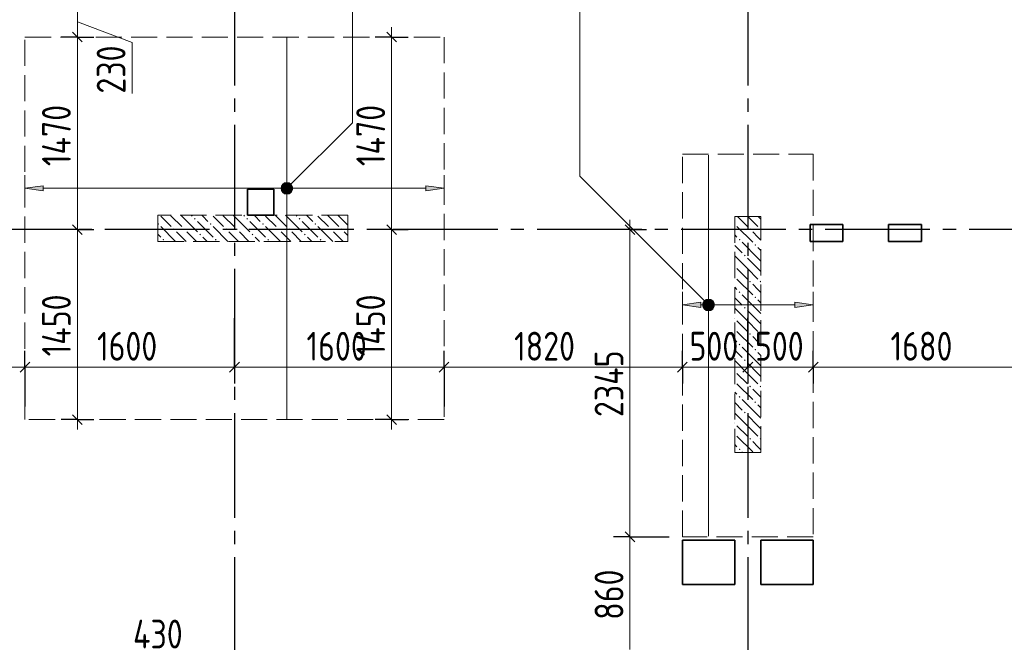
# Model space of a CAD drawing. Header units: millimetres. Extents: x 0 to 64958, y 0 to 42000.
# Tile 9 of 31: x 12159 to 19679, y 23950 to 28703. Entities that reach past the tile are written whole.
import ezdxf

# ---------------------------------------------------------------- set-up
doc = ezdxf.new("R2010")
doc.units = ezdxf.units.MM
doc.linetypes.add('______2', pattern=[270, 200, -70])
doc.linetypes.add('______5', pattern=[1100, 800, -100, 100, -100])
for name, color, linetype, lineweight in [('Standard', 7, 'Continuous', 25), ('ДОП Верх по У', 7, 'Continuous', 25), ('ЖБ Пилон', 180, 'Continuous', 25), ('Оси', 40, '______5', 18), ('Позиционная метка номер позиции', 7, 'Continuous', 13), ('Примечания', 7, 'Continuous', 25)]:
    doc.layers.add(name, color=color, linetype=linetype, lineweight=lineweight)
doc.layers.add('ЖБ Перекрытие верхний уровень', color=7, linetype='Continuous', lineweight=25, true_color=0xe0e0ff)
doc.styles.add('GOST 2.304-81', font='txt')

msp = doc.modelspace()

# ---------------------------------------------------------------- hatches: boundary and pattern name
at = {"layer": 'ДОП Верх по У', "linetype": 'Continuous', "lineweight": 13, "transparency": 33554687}
for points in [[(14167.7, 27434.1), (14181.2, 27383.1), (14181.2, 27447.6)], [(14181.2, 27447.6), (14200, 27377.8), (14200, 27452.8)], [(14181.2, 27447.6), (14181.2, 27383.1), (14200, 27377.8)], [(14200, 27452.8), (14200, 27377.8), (14218.7, 27383.1)], [(14200, 27452.8), (14218.7, 27383.1), (14218.7, 27447.6)], [(14218.7, 27447.6), (14218.7, 27383.1), (14232.2, 27396.6)], [(14218.7, 27447.6), (14232.2, 27396.6), (14232.2, 27434.1)], [(14167.7, 27396.6), (14167.7, 27434.1), (14162.5, 27415.3)], [(14167.7, 27434.1), (14167.7, 27396.6), (14181.2, 27383.1)], [(14232.2, 27434.1), (14232.2, 27396.6), (14237.5, 27415.3)], [(15260, 27395.3), (15400, 27415.3), (15260, 27435.3)], [(17387.7, 26506.6), (17387.7, 26544.1), (17382.5, 26525.3)], [(17387.7, 26544.1), (17401.2, 26493.1), (17401.2, 26557.6)], [(17387.7, 26544.1), (17387.7, 26506.6), (17401.2, 26493.1)], [(17401.2, 26557.6), (17420, 26487.8), (17420, 26562.8)], [(17401.2, 26557.6), (17401.2, 26493.1), (17420, 26487.8)], [(17420, 26562.8), (17420, 26487.8), (17438.7, 26493.1)], [(17420, 26562.8), (17438.7, 26493.1), (17438.7, 26557.6)], [(17438.7, 26557.6), (17438.7, 26493.1), (17452.2, 26506.6)], [(17438.7, 26557.6), (17452.2, 26506.6), (17452.2, 26544.1)], [(17452.2, 26544.1), (17452.2, 26506.6), (17457.5, 26525.3)], [(18080, 26505.3), (18220, 26525.3), (18080, 26545.3)]]:
    msp.add_hatch(color=7, dxfattribs=at).paths.add_polyline_path(points)
for points in [[(12340, 27395.3), (12200, 27415.3), (12340, 27435.3)], [(17360, 26505.3), (17220, 26525.3), (17360, 26545.3)]]:
    msp.add_hatch(color=7, dxfattribs=at).paths.add_polyline_path(points, flags=16)
at = {"layer": 'ЖБ Пилон', "linetype": 'Continuous', "lineweight": 18, "transparency": 33554687}
for points in [[(13215, 27147.7), (13216.9, 27149.6), (13223.4, 27143.1), (13216.9, 27136.6), (13215, 27138.6)], [(13490.5, 27183.1), (13497, 27189.6), (13503.4, 27183.1), (13497, 27176.6)], [(13610.5, 27143.1), (13616.9, 27149.6), (13623.4, 27143.1), (13616.9, 27136.6)], [(13890.5, 27183.1), (13897, 27189.6), (13903.4, 27183.1), (13897, 27176.6)], [(14010.5, 27143.1), (14016.9, 27149.6), (14023.4, 27143.1), (14016.9, 27136.6)], [(14290.5, 27183.1), (14297, 27189.6), (14303.4, 27183.1), (14297, 27176.6)], [(14410.5, 27143.1), (14416.9, 27149.6), (14423.4, 27143.1), (14416.9, 27136.6)], [(17620, 27146.6), (17623.4, 27143.1), (17620, 27139.7)], [(13330.5, 27103.1), (13337, 27109.6), (13343.5, 27103.1), (13337, 27096.6)], [(13410.5, 27103.1), (13416.9, 27109.6), (13423.4, 27103.1), (13416.9, 27096.6)], [(13530.5, 27063.1), (13537, 27069.6), (13543.5, 27063.1), (13537, 27056.6)], [(13730.5, 27103.1), (13737, 27109.6), (13743.5, 27103.1), (13737, 27096.6)], [(13810.5, 27103.1), (13816.9, 27109.6), (13823.4, 27103.1), (13816.9, 27096.6)], [(13930.5, 27063.1), (13937, 27069.6), (13943.5, 27063.1), (13937, 27056.6)], [(14130.5, 27103.1), (14137, 27109.6), (14143.5, 27103.1), (14137, 27096.6)], [(14210.5, 27103.1), (14216.9, 27109.6), (14223.4, 27103.1), (14216.9, 27096.6)], [(14330.5, 27063.1), (14337, 27069.6), (14343.5, 27063.1), (14337, 27056.6)], [(14530.5, 27103.1), (14537, 27109.6), (14543.5, 27103.1), (14537, 27096.6)], [(14610.5, 27103.1), (14616.9, 27109.6), (14623.4, 27103.1), (14616.9, 27096.6)], [(17730.5, 27103.1), (17737, 27109.6), (17743.5, 27103.1), (17737, 27096.6)], [(17810.5, 27103.1), (17816.9, 27109.6), (17820, 27106.6), (17820, 27099.7), (17816.9, 27096.6)], [(13250.5, 27023.1), (13257, 27029.6), (13263.5, 27023.1), (13257, 27016.6)], [(13650.5, 27023.1), (13657, 27029.6), (13663.5, 27023.1), (13657, 27016.6)], [(14050.5, 27023.1), (14057, 27029.6), (14063.5, 27023.1), (14057, 27016.6)], [(14450.5, 27023.1), (14457, 27029.6), (14463.5, 27023.1), (14457, 27016.6)], [(17650.5, 27023.1), (17657, 27029.6), (17663.5, 27023.1), (17657, 27016.6)], [(17770.5, 26983.1), (17777, 26989.6), (17783.5, 26983.1), (17777, 26976.6)], [(17690.5, 26903.1), (17697, 26909.6), (17703.4, 26903.1), (17697, 26896.6)], [(17620, 26826.6), (17623.4, 26823.1), (17620, 26819.7)], [(17620, 26746.6), (17623.4, 26743.1), (17620, 26739.7)], [(17730.5, 26703.1), (17737, 26709.6), (17743.5, 26703.1), (17737, 26696.6)], [(17810.5, 26703.1), (17816.9, 26709.6), (17820, 26706.6), (17820, 26699.7), (17816.9, 26696.6)], [(17650.5, 26623.1), (17657, 26629.6), (17663.5, 26623.1), (17657, 26616.6)], [(17770.5, 26583.1), (17777, 26589.6), (17783.5, 26583.1), (17777, 26576.6)], [(17690.5, 26503.1), (17697, 26509.6), (17703.4, 26503.1), (17697, 26496.6)], [(17620, 26426.6), (17623.4, 26423.1), (17620, 26419.7)], [(17620, 26346.6), (17623.4, 26343.1), (17620, 26339.7)], [(17730.5, 26303.1), (17737, 26309.6), (17743.5, 26303.1), (17737, 26296.6)], [(17810.5, 26303.1), (17816.9, 26309.6), (17820, 26306.6), (17820, 26299.7), (17816.9, 26296.6)], [(17650.5, 26223.1), (17657, 26229.6), (17663.5, 26223.1), (17657, 26216.6)], [(17770.5, 26183.1), (17777, 26189.6), (17783.5, 26183.1), (17777, 26176.6)], [(17690.5, 26103.1), (17697, 26109.6), (17703.4, 26103.1), (17697, 26096.6)], [(17620, 26026.6), (17623.4, 26023.1), (17620, 26019.7)], [(17620, 25946.6), (17623.4, 25943.1), (17620, 25939.7)], [(17730.5, 25903.1), (17737, 25909.6), (17743.5, 25903.1), (17737, 25896.6)], [(17810.5, 25903.1), (17816.9, 25909.6), (17820, 25906.6), (17820, 25899.7), (17816.9, 25896.6)], [(17650.5, 25823.1), (17657, 25829.6), (17663.5, 25823.1), (17657, 25816.6)], [(17770.5, 25783.1), (17777, 25789.6), (17783.5, 25783.1), (17777, 25776.6)], [(17690.5, 25703.1), (17697, 25709.6), (17703.4, 25703.1), (17697, 25696.6)], [(17620, 25626.6), (17623.4, 25623.1), (17620, 25619.7)], [(17620, 25546.6), (17623.4, 25543.1), (17620, 25539.7)], [(17730.5, 25503.1), (17737, 25509.6), (17743.5, 25503.1), (17737, 25496.6)], [(17810.5, 25503.1), (17816.9, 25509.6), (17820, 25506.6), (17820, 25499.7), (17816.9, 25496.6)], [(17650.5, 25423.1), (17657, 25429.6), (17663.5, 25423.1), (17657, 25416.6)]]:
    msp.add_hatch(color=7, dxfattribs=at).paths.add_polyline_path(points, flags=16)
at = {"layer": 'Позиционная метка номер позиции', "linetype": 'Continuous', "lineweight": 13, "transparency": 33554687}
for points in [[(14156.7, 27426.8), (14231.8, 27383.5), (14168.2, 27447.1)], [(14168.2, 27447.1), (14243.3, 27403.8), (14188.5, 27458.6)], [(14168.2, 27447.1), (14231.8, 27383.5), (14243.3, 27403.8)], [(14188.5, 27458.6), (14243.3, 27403.8), (14243.3, 27426.8)], [(14188.5, 27458.6), (14243.3, 27426.8), (14211.5, 27458.6)], [(14211.5, 27458.6), (14243.3, 27426.8), (14231.8, 27447.1)], [(14156.7, 27403.8), (14211.5, 27372), (14156.7, 27426.8)], [(14156.7, 27426.8), (14211.5, 27372), (14231.8, 27383.5)], [(14188.5, 27372), (14156.7, 27403.8), (14168.2, 27383.5)], [(14156.7, 27403.8), (14188.5, 27372), (14211.5, 27372)], [(17388.2, 26493.5), (17431.5, 26568.6), (17376.7, 26513.8)], [(17376.7, 26513.8), (17431.5, 26568.6), (17408.5, 26568.6)], [(17376.7, 26513.8), (17408.5, 26568.6), (17376.7, 26536.8)], [(17376.7, 26536.8), (17408.5, 26568.6), (17388.2, 26557.1)], [(17388.2, 26493.5), (17451.8, 26557.1), (17431.5, 26568.6)], [(17408.5, 26482), (17451.8, 26557.1), (17388.2, 26493.5)], [(17408.5, 26482), (17463.3, 26536.8), (17451.8, 26557.1)], [(17431.5, 26482), (17463.3, 26536.8), (17408.5, 26482)], [(17431.5, 26482), (17463.3, 26513.8), (17463.3, 26536.8)], [(17463.3, 26513.8), (17431.5, 26482), (17451.8, 26493.5)]]:
    msp.add_hatch(color=7, dxfattribs=at).paths.add_polyline_path(points)

# ---------------------------------------------------------------- linework, layer by layer
at = {"layer": 'Standard', "color": 7, "linetype": 'Continuous', "lineweight": 13, "transparency": 33554687}
for p, q in [((12600, 28800), (12600, 28570)), ((12600, 28685), (13017.6, 28529.4)), ((15000, 28570), (15000, 28645)), ((13017.6, 28529.4), (13017.6, 28138.4)), ((15000, 27100), (15000, 28570)), ((16820, 27100), (16820, 27175)), ((12200, 26050), (11360, 26050)), ((13800, 26050), (12200, 26050)), ((15400, 26050), (13800, 26050)), ((17220, 26050), (15400, 26050)), ((17720, 26050), (17220, 26050)), ((18220, 26050), (17720, 26050)), ((19900, 26050), (18220, 26050)), ((12600, 25650), (12600, 25575)), ((15000, 25650), (15000, 25575)), ((16820, 23895), (16820, 24755))]:
    msp.add_line(p, q, dxfattribs=at)
at = {"layer": 'Standard', "color": 7, "linetype": 'Continuous', "lineweight": 25, "transparency": 33554687}
for p, q in [((12562.5, 28607.5), (12637.5, 28532.5)), ((15037.5, 28532.5), (14962.5, 28607.5)), ((12562.5, 27137.5), (12637.5, 27062.5)), ((15037.5, 27062.5), (14962.5, 27137.5)), ((16857.5, 27062.5), (16782.5, 27137.5)), ((12237.5, 26087.5), (12162.5, 26012.5)), ((13837.5, 26087.5), (13762.5, 26012.5)), ((15437.5, 26087.5), (15362.5, 26012.5)), ((17257.5, 26087.5), (17182.5, 26012.5)), ((17757.5, 26087.5), (17682.5, 26012.5)), ((18257.5, 26087.5), (18182.5, 26012.5)), ((12562.5, 25687.5), (12637.5, 25612.5)), ((15037.5, 25612.5), (14962.5, 25687.5)), ((16857.5, 24717.5), (16782.5, 24792.5))]:
    msp.add_line(p, q, dxfattribs=at)
at = {"layer": 'Standard', "color": 251, "linetype": 'Continuous', "lineweight": -3, "true_color": 0x656565, "transparency": 33554687}
for p, q in [((12600, 28570), (12475, 28570)), ((12600, 28570), (12725, 28570)), ((12600, 28570), (12600, 28570)), ((15000, 28570), (14875, 28570)), ((15000, 28570), (15125, 28570)), ((15000, 28570), (15000, 28570)), ((12600, 27100), (12475, 27100)), ((12600, 27100), (12725, 27100)), ((12600, 27100), (12600, 27100)), ((15000, 27100), (14875, 27100)), ((15000, 27100), (15125, 27100)), ((15000, 27100), (15000, 27100)), ((16820, 27100), (16433.7, 27100)), ((16820, 27100), (16695, 27100)), ((16820, 27100), (16945, 27100)), ((12200, 26050), (12200, 26175)), ((13800, 26050), (13800, 26175)), ((15400, 26050), (15400, 26175)), ((17220, 26050), (17220, 26175)), ((17720, 26050), (17720, 26175)), ((18220, 26050), (18220, 26175)), ((12200, 26050), (12200, 25925)), ((12200, 26050), (12200, 25750)), ((13800, 26050), (13800, 25925)), ((15400, 26050), (15400, 25925)), ((15400, 26050), (15400, 25750)), ((17220, 26050), (17220, 25925)), ((17220, 26050), (17220, 26050)), ((17720, 26050), (17720, 25925)), ((18220, 26050), (18220, 25925)), ((18220, 26050), (18220, 26050)), ((12600, 25650), (12475, 25650)), ((12600, 25650), (12725, 25650)), ((12600, 25650), (12600, 25650)), ((15000, 25650), (14875, 25650)), ((15000, 25650), (15125, 25650)), ((15000, 25650), (15000, 25650)), ((16820, 24755), (16695, 24755)), ((16820, 24755), (16945, 24755))]:
    msp.add_line(p, q, dxfattribs=at)
at = {"layer": 'Standard', "color": 7, "linetype": 'Continuous', "lineweight": 13, "transparency": 33554687}
for points in [[(12600, 28570), (12600, 28201.1), (12600, 28201.1), (12600, 27100)], [(12600, 27100), (12600, 26898.3), (12600, 26898.3), (12600, 25650)], [(15000, 25650), (15000, 26036.6), (15000, 26036.6), (15000, 27100)], [(16820, 24755), (16820, 25141.4), (16820, 25141.4), (16820, 27100)]]:
    msp.add_lwpolyline(points, dxfattribs=at)
at = {"layer": 'Standard', "color": 251, "linetype": 'Continuous', "lineweight": -3, "true_color": 0x656565, "transparency": 33554687}
for points in [[(13800, 26050), (13800, 26067), (13800, 26067), (13800, 26067), (13800, 26067), (13800, 26067), (13800, 26067), (13800, 26067), (13800, 26067), (13800, 26067), (13800, 26067), (13800, 26067), (13800, 26067), (13800, 26423.1)], [(17720, 26050), (17720, 26067), (17720, 26067), (17720, 26067), (17720, 26067), (17720, 26067), (17720, 26067), (17720, 26067), (17720, 26067), (17720, 26067), (17720, 26067), (17720, 26067), (17720, 26067), (17720, 26067), (17720, 26067), (17720, 26067), (17720, 26067), (17720, 26067), (17720, 26067), (17720, 26426)], [(16820, 24755), (16885.2, 24755), (16885.2, 24755), (17120, 24755)]]:
    msp.add_lwpolyline(points, dxfattribs=at)
at = {"layer": 'ДОП Верх по У', "color": 7, "linetype": 'Continuous', "lineweight": 18, "transparency": 33554687}
for p, q in [((14200, 28563), (14200, 25657)), ((17420, 27669), (17420, 24761))]:
    msp.add_line(p, q, dxfattribs=at)
at = {"layer": 'ДОП Верх по У', "color": 251, "linetype": 'Continuous', "lineweight": 13, "true_color": 0x494949, "transparency": 33554687}
for p, q in [((12200, 27415.3), (12200, 27515.3)), ((14200, 27452.8), (14200, 27452.8)), ((15400, 27415.3), (15400, 27515.3)), ((12200, 27415.3), (12340, 27435.3)), ((12340, 27395.3), (12200, 27415.3)), ((12200, 27415.3), (12200, 27315.3)), ((12200, 27415.3), (12200, 27415.3)), ((12340, 27435.3), (12340, 27395.3)), ((12340, 27415.3), (14170, 27415.3)), ((14200, 27377.8), (14200, 27377.8)), ((14230, 27415.3), (15260, 27415.3)), ((15400, 27415.3), (15260, 27435.3)), ((15260, 27435.3), (15260, 27395.3)), ((15260, 27395.3), (15400, 27415.3)), ((15400, 27415.3), (15400, 27315.3)), ((15400, 27415.3), (15400, 27415.3)), ((17220, 26525.3), (17220, 26625.3)), ((18220, 26525.3), (18220, 26625.3)), ((17220, 26525.3), (17360, 26545.3)), ((17360, 26545.3), (17360, 26505.3)), ((17420, 26562.8), (17420, 26562.8)), ((18220, 26525.3), (18080, 26545.3)), ((18080, 26545.3), (18080, 26505.3)), ((17360, 26505.3), (17220, 26525.3)), ((17220, 26525.3), (17220, 26425.3)), ((17220, 26525.3), (17220, 26525.3)), ((17360, 26525.3), (17390, 26525.3)), ((17420, 26487.8), (17420, 26487.8)), ((17450, 26525.3), (18080, 26525.3)), ((18080, 26505.3), (18220, 26525.3)), ((18220, 26525.3), (18220, 26425.3)), ((18220, 26525.3), (18220, 26525.3))]:
    msp.add_line(p, q, dxfattribs=at)
for centre in [(14200, 27415.3), (17420, 26525.3)]:
    msp.add_circle(centre, 37.5, dxfattribs=at)
at = {"layer": 'ЖБ Перекрытие верхний уровень', "color": 7, "linetype": 'Continuous', "lineweight": 35, "transparency": 33554687}
for p, q in [((14100, 27410), (13900, 27410)), ((13900, 27410), (13900, 27210)), ((14100, 27210), (14100, 27410)), ((13900, 27210), (14100, 27210)), ((18445, 27140), (18195, 27140)), ((18195, 27140), (18195, 27010)), ((18445, 27010), (18445, 27140)), ((19045, 27140), (18795, 27140)), ((18795, 27140), (18795, 27010)), ((19045, 27010), (19045, 27140)), ((18195, 27010), (18445, 27010)), ((18795, 27010), (19045, 27010)), ((17620, 24730), (17220, 24730)), ((17220, 24730), (17220, 24390)), ((17620, 24390), (17620, 24730)), ((18220, 24730), (17820, 24730)), ((17820, 24730), (17820, 24390)), ((18220, 24390), (18220, 24730)), ((17220, 24390), (17620, 24390)), ((17820, 24390), (18220, 24390))]:
    msp.add_line(p, q, dxfattribs=at)
at = {"layer": 'ЖБ Пилон', "color": 253, "linetype": '______2', "lineweight": 13, "true_color": 0xa0a0a0, "transparency": 33554687}
for p, q in [((14665, 27210), (13215, 27210)), ((13215, 27210), (13215, 27010)), ((14665, 27010), (14665, 27210)), ((17620, 27200), (17620, 25400)), ((17820, 27200), (17620, 27200)), ((17820, 25400), (17820, 27200)), ((13215, 27010), (14665, 27010)), ((17620, 25400), (17820, 25400))]:
    msp.add_line(p, q, dxfattribs=at)
at = {"layer": 'ЖБ Пилон', "color": 9, "linetype": 'Continuous', "lineweight": 18, "true_color": 0xc7c7c7, "transparency": 33554687}
for p, q in [((13237, 27203.1), (13316.9, 27123.1)), ((13316.9, 27203.1), (13310.1, 27210)), ((13316.9, 27203.1), (13397, 27123.1)), ((13390.1, 27210), (13397, 27203.1)), ((13397, 27203.1), (13516.9, 27083.1)), ((13470.1, 27210), (13477, 27203.1)), ((13516.9, 27163.1), (13637, 27043.1)), ((13557, 27203.1), (13550.1, 27210)), ((13597, 27163.1), (13557, 27203.1)), ((13637, 27203.1), (13716.9, 27123.1)), ((13716.9, 27203.1), (13710.1, 27210)), ((13716.9, 27203.1), (13797, 27123.1)), ((13790.1, 27210), (13797, 27203.1)), ((13797, 27203.1), (13916.9, 27083.1)), ((13870.1, 27210), (13877, 27203.1)), ((13916.9, 27163.1), (14037, 27043.1)), ((13957, 27203.1), (13950.1, 27210)), ((13997, 27163.1), (13957, 27203.1)), ((14037, 27203.1), (14116.9, 27123.1)), ((14116.9, 27203.1), (14110.1, 27210)), ((14116.9, 27203.1), (14197, 27123.1)), ((14190.1, 27210), (14197, 27203.1)), ((14197, 27203.1), (14316.9, 27083.1)), ((14270.1, 27210), (14277, 27203.1)), ((14316.9, 27163.1), (14437, 27043.1)), ((14357, 27203.1), (14350.1, 27210)), ((14397, 27163.1), (14357, 27203.1)), ((14437, 27203.1), (14516.9, 27123.1)), ((14516.9, 27203.1), (14510.1, 27210)), ((14516.9, 27203.1), (14597, 27123.1)), ((14590.1, 27210), (14597, 27203.1)), ((14597, 27203.1), (14665, 27135.1)), ((17640.1, 27200), (17716.9, 27123.1)), ((17720.1, 27200), (17797, 27123.1)), ((17800.1, 27200), (17820, 27180.1)), ((13237, 27123.1), (13350.1, 27010)), ((13397, 27043.1), (13357, 27083.1)), ((13437, 27083.1), (13510.1, 27010)), ((13637, 27123.1), (13750.1, 27010)), ((13797, 27043.1), (13757, 27083.1)), ((13837, 27083.1), (13910.1, 27010)), ((14037, 27123.1), (14150.1, 27010)), ((14197, 27043.1), (14157, 27083.1)), ((14237, 27083.1), (14310.1, 27010)), ((14437, 27123.1), (14550.1, 27010)), ((14597, 27043.1), (14557, 27083.1)), ((14637, 27083.1), (14665, 27055.1)), ((17637, 27123.1), (17757, 27003.1)), ((17797, 27043.1), (17757, 27083.1)), ((13215, 27065.1), (13237, 27043.1)), ((13430.1, 27010), (13397, 27043.1)), ((13557, 27043.1), (13590.1, 27010)), ((13830.1, 27010), (13797, 27043.1)), ((13957, 27043.1), (13990.1, 27010)), ((14230.1, 27010), (14197, 27043.1)), ((14357, 27043.1), (14390.1, 27010)), ((14630.1, 27010), (14597, 27043.1)), ((17620, 27060.1), (17637, 27043.1)), ((17797, 26883.1), (17677, 27003.1)), ((17820, 27020.1), (17797, 27043.1)), ((17620, 26980.1), (17677, 26923.1)), ((17797, 26963.1), (17820, 26940.1)), ((17716.9, 26803.1), (17620, 26900.1)), ((17716.9, 26883.1), (17797, 26803.1)), ((17797, 26883.1), (17820, 26860.1)), ((17637, 26803.1), (17716.9, 26723.1)), ((17716.9, 26803.1), (17797, 26723.1)), ((17797, 26803.1), (17820, 26780.1)), ((17637, 26723.1), (17757, 26603.1)), ((17620, 26660.1), (17637, 26643.1)), ((17797, 26643.1), (17757, 26683.1)), ((17820, 26620.1), (17797, 26643.1)), ((17620, 26580.1), (17677, 26523.1)), ((17797, 26483.1), (17677, 26603.1)), ((17797, 26563.1), (17820, 26540.1)), ((17716.9, 26403.1), (17620, 26500.1)), ((17716.9, 26483.1), (17797, 26403.1)), ((17797, 26483.1), (17820, 26460.1)), ((17637, 26403.1), (17716.9, 26323.1)), ((17716.9, 26403.1), (17797, 26323.1)), ((17797, 26403.1), (17820, 26380.1)), ((17637, 26323.1), (17757, 26203.1)), ((17620, 26260.1), (17637, 26243.1)), ((17797, 26243.1), (17757, 26283.1)), ((17820, 26220.1), (17797, 26243.1)), ((17620, 26180.1), (17677, 26123.1)), ((17797, 26083.1), (17677, 26203.1)), ((17716.9, 26003.1), (17620, 26100.1)), ((17797, 26163.1), (17820, 26140.1)), ((17716.9, 26083.1), (17797, 26003.1)), ((17797, 26083.1), (17820, 26060.1)), ((17637, 26003.1), (17716.9, 25923.1)), ((17716.9, 26003.1), (17797, 25923.1)), ((17797, 26003.1), (17820, 25980.1)), ((17637, 25923.1), (17757, 25803.1)), ((17797, 25843.1), (17757, 25883.1)), ((17620, 25860.1), (17637, 25843.1)), ((17797, 25683.1), (17677, 25803.1)), ((17820, 25820.1), (17797, 25843.1)), ((17620, 25780.1), (17677, 25723.1)), ((17797, 25763.1), (17820, 25740.1)), ((17716.9, 25603.1), (17620, 25700.1)), ((17716.9, 25683.1), (17797, 25603.1)), ((17797, 25683.1), (17820, 25660.1)), ((17637, 25603.1), (17716.9, 25523.1)), ((17716.9, 25603.1), (17797, 25523.1)), ((17797, 25603.1), (17820, 25580.1)), ((17637, 25523.1), (17757, 25403.1)), ((17620, 25460.1), (17637, 25443.1)), ((17797, 25443.1), (17757, 25483.1)), ((17820, 25420.1), (17797, 25443.1)), ((17680.1, 25400), (17677, 25403.1))]:
    msp.add_line(p, q, dxfattribs=at)
at = {"layer": 'Оси', "color": 8, "linetype": '______5', "lineweight": -3, "transparency": 33554687}
for p, q in [((13800, 38900), (13800, 15270)), ((17720, 38900), (17720, 15270)), ((49910, 27100), (4600, 27100))]:
    msp.add_line(p, q, dxfattribs=at)
at = {"layer": 'Позиционная метка номер позиции', "color": 7, "linetype": 'Continuous', "lineweight": 13, "transparency": 33554687}
for p, q in [((14168.2, 27447.1), (14168.2, 27447.1)), ((14231.8, 27447.1), (14231.8, 27447.1)), ((14168.2, 27383.5), (14168.2, 27383.5)), ((14231.8, 27383.5), (14231.8, 27383.5)), ((17388.2, 26557.1), (17388.2, 26557.1)), ((17451.8, 26557.1), (17451.8, 26557.1)), ((17388.2, 26493.5), (17388.2, 26493.5)), ((17451.8, 26493.5), (17451.8, 26493.5))]:
    msp.add_line(p, q, dxfattribs=at)
for points in [[(14200, 27415.3), (14700, 27915.3), (14700, 30800), (17200, 30800)], [(17420, 26525.3), (16437.1, 27508.2), (16437.1, 29800), (18937.1, 29800)]]:
    msp.add_lwpolyline(points, dxfattribs=at)
for centre in [(14200, 27415.3), (17420, 26525.3)]:
    msp.add_circle(centre, 45, dxfattribs=at)
at = {"layer": 'Примечания', "color": 7, "linetype": '______2', "lineweight": 18, "transparency": 33554687}
for p, q in [((12200, 25650), (12200, 28570)), ((12200, 28570), (15400, 28570)), ((15400, 28570), (15400, 25650)), ((17220, 24755), (17220, 27675)), ((17220, 27675), (18220, 27675)), ((18220, 27675), (18220, 24755)), ((15400, 25650), (12200, 25650)), ((18220, 24755), (17220, 24755))]:
    msp.add_line(p, q, dxfattribs=at)

# ---------------------------------------------------------------- texts
at = {"layer": 'Standard', "color": 7, "linetype": 'Continuous', "lineweight": 25, "transparency": 33554687, "char_height": 220, "attachment_point": 7, "rotation": 90, "style": 'GOST 2.304-81'}
for s, insert, width in [('230', (12967.6, 28138.4), 516.396), ('1470', (12550, 27584.8), 625.735), ('1470', (14950, 27584.8), 625.735), ('1450', (12550, 26132.6), 610.165), ('1450', (14950, 26132.6), 610.165), ('2345', (16770, 25669.5), 641.482), ('860', (16770, 24121.7), 531.967)]:
    msp.add_mtext(s, dxfattribs=dict(at, insert=insert, width=width))
at = {"layer": 'Standard', "color": 7, "linetype": 'Continuous', "lineweight": 25, "transparency": 33554687, "char_height": 220, "attachment_point": 7, "style": 'GOST 2.304-81'}
for s, insert, width in [('1600', (12749.8, 26100), 625.735), ('1600', (14349.8, 26100), 625.735), ('1820', (15934.8, 26100), 625.735), ('500', (17274.5, 26100), 516.396), ('500', (17774.5, 26100), 516.396), ('1680', (18809.8, 26100), 625.741), ('430', (13025, 23902.7), 516.396)]:
    msp.add_mtext(s, dxfattribs=dict(at, insert=insert, width=width))

doc.saveas('drawing.dxf')
